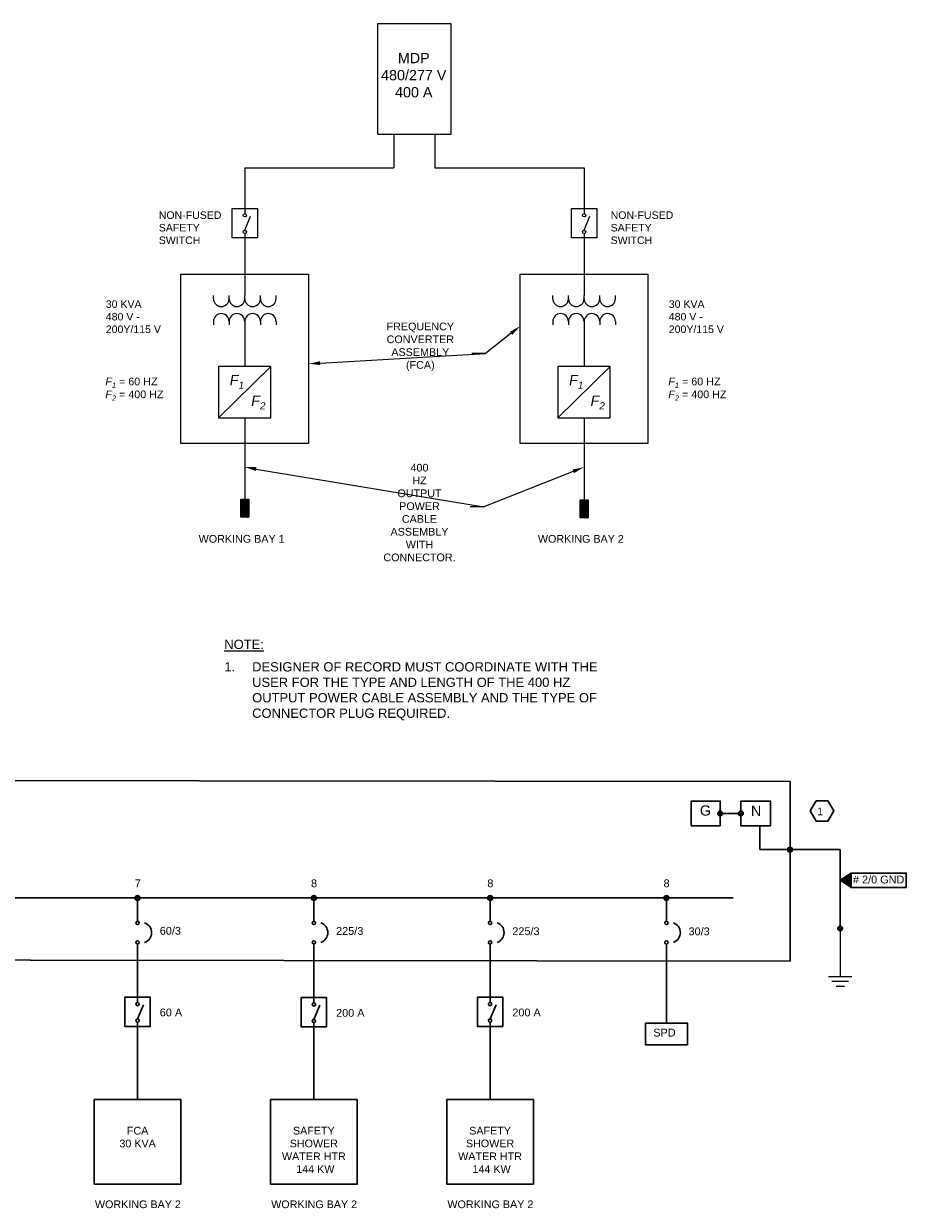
# Model space of a CAD drawing. Header units: inches. Extents: x 22769.9 to 22793, y 1572.3 to 1591.4.
# Tile 2 of 2: x 22782.2 to 22793, y 1577 to 1591.4. Entities that reach past the tile are written whole.
import ezdxf
from ezdxf import colors
from ezdxf.entities.mleader import LeaderData, LeaderLine
from ezdxf.math import Vec2, Vec3

# ---------------------------------------------------------------- set-up
doc = ezdxf.new("R2010")
doc.units = ezdxf.units.IN
doc.header["$MEASUREMENT"] = 0
doc.layers.add('E-ARIAL-TEXT', color=7, linetype='Continuous')
for name, color, linetype, lineweight in [('E-DIAG-GRPH', 7, 'Continuous', 30), ('E-DIAG-IDEN', 7, 'Continuous', 30), ('E-LINE-SYMB', 7, 'Continuous', 25)]:
    doc.layers.add(name, color=color, linetype=linetype, lineweight=lineweight)
doc.styles.add('Arial', font='arial.ttf', dxfattribs={"height": 0.125})

# ---------------------------------------------------------------- blocks, each defined once
blk = doc.blocks.new('T1g')
at = {"linetype": 'Continuous'}
for p, q in [((-23.72, -2.54), (-23.72, 0)), ((-11.86, -2.57), (-11.86, 0)), ((0, -2.57), (0, 0)), ((11.85, -2.58), (11.85, -0.04)), ((23.71, -2.58), (23.71, -0.04)), ((-23.72, -19.72), (-23.72, -22.26)), ((-11.86, -19.71), (-11.86, -22.26)), ((0, -19.71), (0, -22.26)), ((11.85, -19.68), (11.85, -22.22)), ((23.71, -19.68), (23.71, -22.22))]:
    blk.add_line(p, q, dxfattribs=at)
for centre, start, end in [((-17.79, -2.53), 179.99999, 359.84161), ((-5.93, -2.53), 179.99999, 359.81911), ((5.93, -2.55), 179.99999, 359.84161), ((17.78, -2.55), 179.99999, 359.81911), ((-17.79, -19.71), 0.15839, 180.00001), ((-5.93, -19.71), 0.18089, 180.00001), ((5.93, -19.69), 0.15839, 180.00001), ((17.78, -19.69), 0.18089, 180.00001)]:
    blk.add_arc(centre, 5.93, start, end, dxfattribs=at)

msp = doc.modelspace()

# ---------------------------------------------------------------- hatches: boundary and pattern name
at = {"layer": 'E-DIAG-IDEN'}
h = msp.add_hatch(color=256, dxfattribs=at)
h.dxf.hatch_style = 1
h.paths.add_polyline_path([(22790.692, 1581.804, 0.414214), (22790.663, 1581.774), (22790.692, 1581.774)])
h.paths.add_polyline_path([(22790.692, 1581.804), (22790.692, 1581.774), (22790.722, 1581.774, 0.414214)])
h.paths.add_polyline_path([(22790.722, 1581.774), (22790.692, 1581.774), (22790.663, 1581.774, 1)])
h = msp.add_hatch(color=256, dxfattribs=at)
h.dxf.hatch_style = 1
h.paths.add_polyline_path([(22790.943, 1581.804, 0.414214), (22790.913, 1581.774), (22790.943, 1581.774)])
h.paths.add_polyline_path([(22790.943, 1581.804), (22790.943, 1581.774), (22790.972, 1581.774, 0.414214)])
h.paths.add_polyline_path([(22790.972, 1581.774), (22790.943, 1581.774), (22790.913, 1581.774, 1)])
h = msp.add_hatch(color=256, dxfattribs=at)
h.dxf.hatch_style = 1
h.paths.add_polyline_path([(22791.543, 1581.361, 0.414214), (22791.513, 1581.332), (22791.543, 1581.332)])
h.paths.add_polyline_path([(22791.543, 1581.361), (22791.543, 1581.332), (22791.573, 1581.332, 0.414214)])
h.paths.add_polyline_path([(22791.573, 1581.332), (22791.543, 1581.332), (22791.513, 1581.332, 1)])
h = msp.add_hatch(dxfattribs=at)
h.set_pattern_fill('ANSI31', color=256, scale=0.05, angle=315)
h.set_pattern_definition([(360, (45565.9789315, 3165.3573), (1e-18, 0.00625), [])])
h.paths.add_polyline_path([(22792.287, 1580.872), (22792.287, 1581.047), (22792.155, 1580.96)])
h = msp.add_hatch(color=256, dxfattribs=at)
h.dxf.hatch_style = 1
h.paths.add_polyline_path([(22783.587, 1580.773, 0.414214), (22783.558, 1580.743), (22783.587, 1580.743)])
h.paths.add_polyline_path([(22783.587, 1580.773), (22783.587, 1580.743), (22783.617, 1580.743, 0.414214)])
h.paths.add_polyline_path([(22783.617, 1580.743), (22783.587, 1580.743), (22783.558, 1580.743, 1)])
h = msp.add_hatch(color=256, dxfattribs=at)
h.dxf.hatch_style = 1
h.paths.add_polyline_path([(22785.737, 1580.773, 0.414214), (22785.707, 1580.743), (22785.737, 1580.743)])
h.paths.add_polyline_path([(22785.737, 1580.773), (22785.737, 1580.743), (22785.767, 1580.743, 0.414214)])
h.paths.add_polyline_path([(22785.767, 1580.743), (22785.737, 1580.743), (22785.707, 1580.743, 1)])
h = msp.add_hatch(color=256, dxfattribs=at)
h.dxf.hatch_style = 1
h.paths.add_polyline_path([(22787.886, 1580.773, 0.414214), (22787.856, 1580.743), (22787.886, 1580.743)])
h.paths.add_polyline_path([(22787.886, 1580.773), (22787.886, 1580.743), (22787.916, 1580.743, 0.414214)])
h.paths.add_polyline_path([(22787.916, 1580.743), (22787.886, 1580.743), (22787.856, 1580.743, 1)])
h = msp.add_hatch(color=256, dxfattribs=at)
h.dxf.hatch_style = 1
h.paths.add_polyline_path([(22790.036, 1580.773, 0.414214), (22790.006, 1580.743), (22790.036, 1580.743)])
h.paths.add_polyline_path([(22790.036, 1580.773), (22790.036, 1580.743), (22790.065, 1580.743, 0.414214)])
h.paths.add_polyline_path([(22790.065, 1580.743), (22790.036, 1580.743), (22790.006, 1580.743, 1)])
at = {"layer": 'E-LINE-SYMB', "true_color": 0x939598, "transparency": 33554687}
h = msp.add_hatch(dxfattribs=at)
h.set_pattern_fill('ANSI31', color=252, scale=0.045)
h.set_pattern_definition([(45, (5691.3028143, 402.1467005), (-0.0039774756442, 0.0039774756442), [])])
h.paths.add_polyline_path([(22784.942, 1585.605), (22784.846, 1585.605), (22784.846, 1585.385), (22784.942, 1585.385)])
h = msp.add_hatch(dxfattribs=at)
h.set_pattern_fill('ANSI31', color=252, scale=0.045)
h.set_pattern_definition([(45, (5695.440658, 402.1397814), (-0.0039774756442, 0.0039774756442), [])])
h.paths.add_polyline_path([(22789.08, 1585.598), (22788.983, 1585.598), (22788.983, 1585.378), (22789.08, 1585.378)])
at = {"layer": 'E-LINE-SYMB'}
h = msp.add_hatch(color=256, dxfattribs=at)
h.dxf.hatch_style = 1
h.paths.add_polyline_path([(22792.155, 1580.401, 0.414214), (22792.125, 1580.371), (22792.155, 1580.371)])
h.paths.add_polyline_path([(22792.155, 1580.401), (22792.155, 1580.371), (22792.185, 1580.371, 0.414214)])
h.paths.add_polyline_path([(22792.185, 1580.371), (22792.155, 1580.371), (22792.125, 1580.371, 1)])

# ---------------------------------------------------------------- linework, layer by layer
at = {"layer": 'E-DIAG-GRPH'}
for p, q in [((22783.587, 1579.267), (22783.659, 1579.44)), ((22785.737, 1579.262), (22785.809, 1579.434)), ((22787.886, 1579.267), (22787.958, 1579.44)), ((22783.587, 1579.134), (22783.587, 1579.227)), ((22785.737, 1579.129), (22785.737, 1579.222)), ((22787.886, 1579.134), (22787.886, 1579.227))]:
    msp.add_line(p, q, dxfattribs=at)
for points in [[(22783.433, 1579.534), (22783.742, 1579.534), (22783.742, 1579.177), (22783.433, 1579.177)], [(22785.582, 1579.528), (22785.892, 1579.528), (22785.892, 1579.172), (22785.582, 1579.172)], [(22787.732, 1579.534), (22788.041, 1579.534), (22788.041, 1579.177), (22787.732, 1579.177)]]:
    msp.add_lwpolyline(points, close=True, dxfattribs=at)
for centre in [(22783.587, 1579.449), (22785.737, 1579.444), (22787.886, 1579.449), (22783.587, 1579.247), (22785.737, 1579.242), (22787.886, 1579.247)]:
    msp.add_circle(centre, 0.0198, dxfattribs=at)
at = {"layer": 'E-DIAG-IDEN'}
for p, q in [((22790.692, 1581.774), (22790.943, 1581.774)), ((22791.177, 1581.623), (22791.177, 1581.332)), ((22791.177, 1581.332), (22791.543, 1581.332)), ((22791.543, 1581.332), (22792.155, 1581.332)), ((22792.155, 1581.332), (22792.155, 1580.371)), ((22770.411, 1580.743), (22790.85, 1580.743)), ((22783.587, 1580.743), (22783.587, 1580.458)), ((22785.737, 1580.743), (22785.737, 1580.458)), ((22787.886, 1580.743), (22787.886, 1580.458)), ((22790.036, 1580.743), (22790.036, 1580.458)), ((22783.587, 1580.181), (22783.587, 1579.469)), ((22785.737, 1580.176), (22785.737, 1579.464)), ((22787.886, 1580.181), (22787.886, 1579.469)), ((22790.036, 1580.181), (22790.036, 1579.217)), ((22783.587, 1579.227), (22783.587, 1578.285)), ((22785.737, 1579.222), (22785.737, 1578.28)), ((22787.886, 1579.227), (22787.886, 1578.285))]:
    msp.add_line(p, q, dxfattribs=at)
for points in [[(22769.93, 1582.188), (22791.543, 1582.162), (22791.543, 1579.973), (22769.93, 1580)], [(22790.338, 1581.925), (22790.692, 1581.925), (22790.692, 1581.623), (22790.338, 1581.623)], [(22790.943, 1581.925), (22791.306, 1581.925), (22791.306, 1581.623), (22790.943, 1581.623)], [(22791.861, 1581.929), (22791.789, 1581.804), (22791.861, 1581.679), (22792.006, 1581.679), (22792.078, 1581.804), (22792.006, 1581.929)], [(22792.155, 1580.96), (22792.287, 1580.872), (22792.287, 1581.047)], [(22792.961, 1580.872), (22792.287, 1580.872), (22792.287, 1581.047), (22792.961, 1581.047)], [(22789.779, 1579.217), (22790.292, 1579.217), (22790.292, 1578.953), (22789.779, 1578.953)], [(22783.059, 1578.285), (22784.116, 1578.285), (22784.116, 1577.253), (22783.059, 1577.253)], [(22785.208, 1578.285), (22786.265, 1578.285), (22786.265, 1577.253), (22785.208, 1577.253)], [(22787.357, 1578.285), (22788.415, 1578.285), (22788.415, 1577.253), (22787.357, 1577.253)]]:
    msp.add_lwpolyline(points, close=True, dxfattribs=at)
for centre, radius in [((22790.692, 1581.774), 0.0297), ((22790.943, 1581.774), 0.0297), ((22791.543, 1581.332), 0.0297), ((22783.587, 1580.743), 0.0297), ((22785.737, 1580.743), 0.0297), ((22787.886, 1580.743), 0.0297), ((22790.036, 1580.743), 0.0297), ((22783.587, 1580.438), 0.0198), ((22785.737, 1580.438), 0.0198), ((22787.886, 1580.438), 0.0198), ((22790.036, 1580.438), 0.0198), ((22783.587, 1580.201), 0.0198), ((22785.737, 1580.201), 0.0198), ((22787.886, 1580.201), 0.0198), ((22790.036, 1580.201), 0.0198)]:
    msp.add_circle(centre, radius, dxfattribs=at)
for centre in [(22783.632, 1580.32), (22785.781, 1580.32), (22787.931, 1580.32), (22790.08, 1580.32)]:
    msp.add_arc(centre, 0.126, 289.2315, 70.7685, dxfattribs=at)
at = {"layer": 'E-LINE-SYMB'}
for p, q in [((22786.713, 1590.057), (22786.713, 1589.648)), ((22787.213, 1590.057), (22787.213, 1589.648)), ((22784.894, 1589.648), (22786.713, 1589.648)), ((22784.894, 1589.648), (22784.894, 1589.087)), ((22787.213, 1589.648), (22789.032, 1589.648)), ((22789.032, 1589.648), (22789.032, 1589.087)), ((22784.894, 1588.885), (22784.966, 1589.058)), ((22789.032, 1588.885), (22789.103, 1589.058)), ((22784.894, 1588.845), (22784.894, 1588.091)), ((22789.032, 1588.845), (22789.032, 1588.091)), ((22784.894, 1587.733), (22784.894, 1587.223)), ((22789.032, 1587.733), (22789.032, 1587.223)), ((22785.212, 1587.223), (22784.575, 1586.599)), ((22789.35, 1587.223), (22788.713, 1586.599)), ((22784.894, 1586.599), (22784.894, 1585.605)), ((22789.032, 1586.599), (22789.032, 1585.598)), ((22792.155, 1580.371), (22792.155, 1579.786)), ((22792.014, 1579.786), (22792.296, 1579.786)), ((22792.054, 1579.727), (22792.257, 1579.727)), ((22792.104, 1579.667), (22792.206, 1579.667))]:
    msp.add_line(p, q, dxfattribs=at)
for points in [[(22787.412, 1591.404), (22786.514, 1591.404), (22786.514, 1590.057), (22787.412, 1590.057)], [(22784.739, 1589.152), (22785.048, 1589.152), (22785.048, 1588.795), (22784.739, 1588.795)], [(22788.877, 1589.152), (22789.186, 1589.152), (22789.186, 1588.795), (22788.877, 1588.795)], [(22784.115, 1588.348), (22785.673, 1588.348), (22785.673, 1586.285), (22784.115, 1586.285)], [(22788.253, 1588.348), (22789.81, 1588.348), (22789.81, 1586.285), (22788.253, 1586.285)], [(22785.212, 1587.223), (22784.575, 1587.223), (22784.575, 1586.599), (22785.212, 1586.599)], [(22789.35, 1587.223), (22788.713, 1587.223), (22788.713, 1586.599), (22789.35, 1586.599)], [(22784.846, 1585.605), (22784.942, 1585.605), (22784.942, 1585.385), (22784.846, 1585.385)], [(22788.983, 1585.598), (22789.08, 1585.598), (22789.08, 1585.378), (22788.983, 1585.378)]]:
    msp.add_lwpolyline(points, close=True, dxfattribs=at)
for centre, radius in [((22784.894, 1589.067), 0.0198), ((22789.032, 1589.067), 0.0198), ((22784.894, 1588.865), 0.0198), ((22789.032, 1588.865), 0.0198), ((22792.155, 1580.371), 0.0297)]:
    msp.add_circle(centre, radius, dxfattribs=at)

# ---------------------------------------------------------------- block references
at = {"layer": 'E-LINE-SYMB', "xscale": 0.01610456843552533, "yscale": 0.01610456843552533, "zscale": 0.01610456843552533}
for p in [(22784.894, 1588.091), (22789.032, 1588.091)]:
    msp.add_blockref('T1g', p, dxfattribs=at)

# ---------------------------------------------------------------- texts
at = {"layer": 'E-ARIAL-TEXT', "lineweight": -3, "attachment_point": 1, "style": 'Arial'}
for s, width, gutter_width, heights, insert, char_height in [('\\A1;\\pxqc;MDP\\P480/277 V\\P400 A', 1.06156, 0.0015, [0.625], (22786.424, 1591.048), 0.125), ('\\A1;NON-FUSED SAFETY SWITCH', 0.72412, 0.0011, [0.405], (22783.846, 1589.116), 0.092), ('\\A1;NON-FUSED SAFETY SWITCH', 0.72412, 0.0011, [0.405], (22789.356, 1589.116), 0.092), ('\\A1;30 KVA\\P480 V - \\P200Y/115 V', 0.72412, 0.0011, [0.405], (22783.2, 1588.031), 0.092), ('\\A1;30 KVA\\P480 V - \\P200Y/115 V', 0.72412, 0.0011, [0.405], (22790.065, 1588.031), 0.092), ('\\A1;{\\fArial|b0|i1|c0|p34;F\\H0.7x;\\S^ 1;}', 0.26192, 0.0015, [0], (22784.711, 1587.12), 0.125), ('\\A1;{\\fArial|b0|i1|c0|p34;F\\H0.7x;\\S^ 1;}', 0.26192, 0.0015, [0], (22788.849, 1587.12), 0.125), ('\\A1;{\\fArial|b0|i1|c0|p34;F\\H0.7x;\\S^ 1;\\H1.42857x; }= 60 HZ\\P{\\fArial|b0|i1|c0|p34;F\\H0.7x;\\S^ 2;\\H1.42857x; }= 400 HZ', 0.81085, 0.0015, [0.536], (22783.194, 1587.088), 0.09375), ('\\A1;{\\fArial|b0|i1|c0|p34;F\\H0.7x;\\S^ 1;\\H1.42857x; }= 60 HZ\\P{\\fArial|b0|i1|c0|p34;F\\H0.7x;\\S^ 2;\\H1.42857x; }= 400 HZ', 0.81085, 0.0015, [0.536], (22790.059, 1587.088), 0.09375), ('\\A1;{\\fArial|b0|i1|c0|p34;F\\H0.7x;\\S^ 2;}', 0.26192, 0.0015, [0], (22784.973, 1586.868), 0.125), ('\\A1;{\\fArial|b0|i1|c0|p34;F\\H0.7x;\\S^ 2;}', 0.26192, 0.0015, [0], (22789.111, 1586.868), 0.125), ('\\pxql;WORKING BAY 1', 1.26962, 0.00136, [0], (22784.332, 1585.169), 0.09375), ('\\pxql;WORKING BAY 2', 1.26962, 0.00136, [0], (22788.469, 1585.169), 0.09375), ('{\\LNOTE:}', 0.7589, 0.00136, [0], (22784.645, 1583.892), 0.1131), ('\\pxi-3,l3,t3;1.^IDESIGNER OF RECORD MUST COORDINATE WITH THE USER FOR THE TYPE AND LENGTH OF THE 400 HZ OUTPUT POWER CABLE ASSEMBLY AND THE TYPE OF CONNECTOR PLUG REQUIRED.', 4.75575, 0.00136, [1.107], (22784.645, 1583.618), 0.113078)]:
    msp.add_mtext_dynamic_manual_height_columns(s, width=width, gutter_width=gutter_width, heights=heights, dxfattribs=dict(at, insert=insert, char_height=char_height))
at = {"layer": 'E-DIAG-IDEN', "style": 'Arial'}
msp.add_text('1', height=0.0938, dxfattribs=at).set_placement((22791.874, 1581.752))
at = {"layer": 'E-DIAG-IDEN', "attachment_point": 1, "style": 'Arial'}
for s, width, heights, insert, char_height in [('G', 0.13686, [0], (22790.444, 1581.872), 0.125), ('N', 0.13686, [0], (22791.066, 1581.868), 0.125), ('\\A1;\\pxi0.25,ql,t0;# {\\H1x;2/0 }GND', 1.13515, [0.135], (22792.287, 1581.015), 0.095), ('7', 0.13686, [0], (22783.553, 1580.969), 0.095), ('8', 0.13686, [0], (22785.702, 1580.969), 0.095), ('8', 0.13686, [0], (22787.852, 1580.969), 0.095), ('8', 0.13686, [0], (22790.001, 1580.969), 0.095), ('60/3', 0.44514, [0.205], (22783.858, 1580.39), 0.095), ('225/3', 0.44514, [0.205], (22786.008, 1580.388), 0.095), ('225/3', 0.44514, [0.205], (22788.157, 1580.385), 0.095), ('30/3', 0.44514, [0.205], (22790.306, 1580.383), 0.095), ('60 A', 0.44514, [0.205], (22783.858, 1579.394), 0.095), ('200 A', 0.44514, [0.205], (22786.008, 1579.389), 0.095), ('200 A', 0.44514, [0.205], (22788.157, 1579.394), 0.095), ('SPD', 0.25875, [0], (22789.876, 1579.148), 0.095), ('\\pxqc;FCA\\P30 KVA', 1.05742, [0], (22783.059, 1577.952), 0.0938), ('\\pxqc;SAFETY SHOWER WATER HTR\\P 144 KW', 1.05742, [0], (22785.208, 1577.952), 0.09375), ('\\pxqc;SAFETY SHOWER WATER HTR\\P 144 KW', 1.05742, [0], (22787.357, 1577.952), 0.09375), ('\\pxqc;WORKING BAY 2', 1.06433, [0.198], (22783.059, 1577.054), 0.09375), ('\\pxqc;WORKING BAY 2', 1.06433, [0.198], (22785.208, 1577.054), 0.09375), ('\\pxqc;WORKING BAY 2', 1.06433, [0.198], (22787.357, 1577.054), 0.09375)]:
    msp.add_mtext_dynamic_manual_height_columns(s, width=width, gutter_width=0.0015, heights=heights, dxfattribs=dict(at, insert=insert, char_height=char_height))

# ---------------------------------------------------------------- leaders
at = {"layer": 'E-ARIAL-TEXT'}
ml = msp.add_multileader_mtext('Standard', dxfattribs=at)
ml.set_content('FREQUENCY CONVERTER ASSEMBLY (FCA)', color=256, style='Arial')
ml.set_leader_properties()
ml.build(insert=Vec2(0, 0))
ml.multileader.update_dxf_attribs({"text_right_attachment_type": 3, "dogleg_length": 2, "arrow_head_size": 0.141, "scale": 0.083333})
ctx = ml.context
ctx.base_point, ctx.scale, ctx.char_height, ctx.arrow_head_size, ctx.landing_gap_size, ctx.plane_origin = Vec3(22786.409, 1587.698), 0.083333, 0.09375, 0.141, 0.0833, Vec3(22786.418, 1586.767)
ctx.right_attachment, ctx.text_align_type = 3, 1
notes = []
notes.append((ctx, [(1, (1, 1, 0), (22787.829, 1587.381), (-1, 0), 0.167, [(0, [(22785.673, 1587.257)], 0, []), (1, [(22788.253, 1587.716)], 0, [])])]))
ctx.mtext.insert, ctx.mtext.width, ctx.mtext.alignment, ctx.mtext.flow_direction = Vec3(22787.035, 1587.759), 1.125, 2, 5
ml = msp.add_multileader_mtext('Standard', dxfattribs=at)
ml.set_content('400 HZ OUTPUT POWER CABLE ASSEMBLY WITH CONNECTOR.', color=256, style='Arial')
ml.set_leader_properties()
ml.build(insert=Vec2(0, 0))
ml.multileader.update_dxf_attribs({"text_right_attachment_type": 3, "dogleg_length": 2, "arrow_head_size": 0.141, "scale": 0.083333})
ctx = ml.context
ctx.base_point, ctx.scale, ctx.char_height, ctx.arrow_head_size, ctx.landing_gap_size, ctx.plane_origin = Vec3(22786.409, 1585.989), 0.083333, 0.09375, 0.141, 0.0833, Vec3(22786.418, 1585.058)
ctx.right_attachment, ctx.text_align_type = 3, 1
notes.append((ctx, [(1, (1, 1, 0), (22787.808, 1585.514), (-1, 0), 0.167, [(0, [(22784.894, 1585.997)], 0, []), (1, [(22789.032, 1585.997)], 0, [])])]))
ctx.mtext.insert, ctx.mtext.width, ctx.mtext.alignment, ctx.mtext.flow_direction = Vec3(22787.025, 1586.037), 1.125, 2, 5
for ctx, leaders in notes:
    for number, flags, end, landing, length, lines in leaders:
        leader = LeaderData()
        leader.index, (leader.has_last_leader_line, leader.has_dogleg_vector, leader.attachment_direction) = number, flags
        leader.last_leader_point, leader.dogleg_vector, leader.dogleg_length = Vec3(end), Vec3(landing), length
        for number, points, colour, breaks in lines:
            line = LeaderLine()
            line.index, line.vertices, line.color, line.breaks = number, Vec3.list(points), colors.encode_raw_color(colour), breaks
            leader.lines.append(line)
        ctx.leaders.append(leader)

doc.saveas('drawing.dxf')
